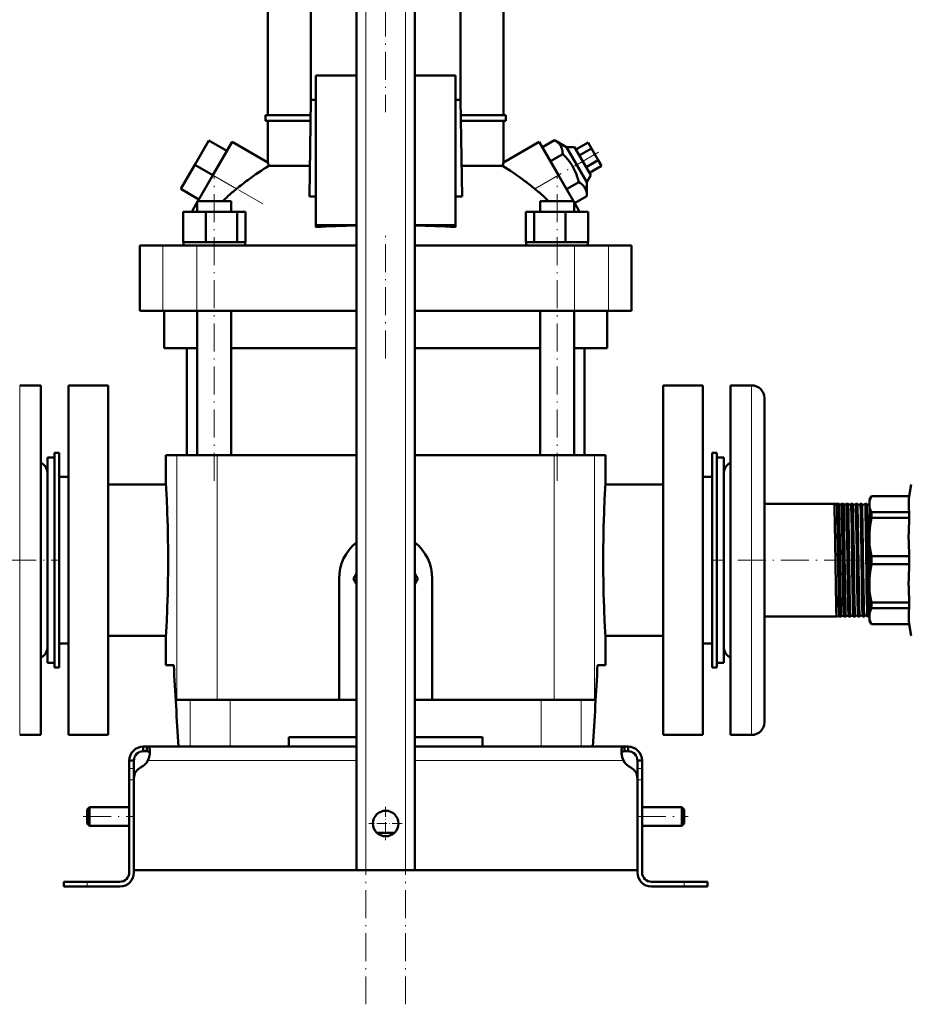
# Model space of a CAD drawing. Extents: x -1438 to 1837, y -1673 to 612.
# Tile 41 of 95: x -1160 to -778, y -326 to 96. Entities that reach past the tile are written whole.
import ezdxf

# ---------------------------------------------------------------- set-up
doc = ezdxf.new("R2010")
doc.units = 0
doc.linetypes.add('DASHDOT', pattern=[18.5, 12, -3, 0.5, -3])

msp = doc.modelspace()

# ---------------------------------------------------------------- linework, layer by layer
at = {"color": 7, "linetype": 'DASHDOT', "lineweight": 18}
for p, q in [((-1011.23, -326), (-1011.23, 364.9)), ((-994.23, -326), (-994.23, 364.9)), ((-1002.73, 119.72), (-1002.73, 56.84)), ((-911.39, 39.71), (-930.08, 28.92)), ((-1055.45, 17.42), (-1085.55, 34.8)), ((-1076.27, -101.32), (-1076.27, 29.48)), ((-929.19, -101.32), (-929.19, 29.48)), ((-1002.73, -48.82), (-1002.73, 3.98)), ((-1201.72, -135.42), (-1142.82, -135.42)), ((-802.65, -135.42), (-862.73, -135.42)), ((-1132.53, -245.42), (-1110.93, -245.42)), ((-894.53, -245.42), (-872.93, -245.42))]:
    msp.add_line(p, q, dxfattribs=at)
at = {"color": 7, "lineweight": 50}
for p, q in [((-1015.23, -268.42), (-1015.23, 307.33)), ((-990.23, -268.42), (-990.23, 307.33)), ((-1053.23, 55.53), (-1053.23, 114.48)), ((-1034.79, 114.48), (-1034.79, 62.08)), ((-970.66, 62.08), (-970.66, 114.48)), ((-952.23, 55.53), (-952.23, 114.48)), ((-1015.23, 72.58), (-1032.73, 72.58)), ((-1032.73, 72.58), (-1032.73, 8.38)), ((-972.73, 72.58), (-990.23, 72.58)), ((-972.73, 8.38), (-972.73, 72.58)), ((-1034.79, 62.08), (-1035.47, 20.64)), ((-1034.79, 62.08), (-1032.73, 62.08)), ((-972.73, 62.08), (-970.66, 62.08)), ((-969.98, 20.64), (-970.66, 62.08)), ((-1054.23, 55.53), (-1034.9, 55.53)), ((-1054.23, 53.03), (-1054.23, 55.53)), ((-970.55, 55.53), (-951.23, 55.53)), ((-951.23, 53.03), (-951.23, 55.53)), ((-1034.94, 53.03), (-1054.23, 53.03)), ((-1053.23, 35.19), (-1053.23, 53.03)), ((-951.23, 53.03), (-970.51, 53.03)), ((-952.23, 35.19), (-952.23, 53.03)), ((-1078.65, 44.67), (-1084.65, 34.28)), ((-1070.86, 40.17), (-1078.65, 44.67)), ((-1076.86, 29.78), (-1068.61, 44.07)), ((-1053.23, 35.19), (-1068.61, 44.07)), ((-952.23, 35.19), (-936.84, 44.07)), ((-936.84, 44.07), (-928.59, 29.78)), ((-935.52, 41.78), (-930.26, 44.82)), ((-930.26, 44.82), (-925.17, 41.84)), ((-921.09, 40.78), (-915.89, 43.78)), ((-914.45, 41.28), (-915.89, 43.78)), ((-1070.86, 40.17), (-1076.86, 29.78)), ((-932.06, 35.78), (-935.52, 41.78)), ((-932.06, 35.78), (-926.79, 38.82)), ((-925.17, 41.84), (-921.7, 41.84)), ((-925.17, 41.84), (-916.43, 26.71)), ((-914.7, 29.71), (-921.7, 41.84)), ((-919.65, 38.28), (-914.45, 41.28)), ((-911.56, 36.28), (-914.45, 41.28)), ((-1084.65, 34.28), (-1090.65, 23.88)), ((-1076.86, 29.78), (-1084.65, 34.28)), ((-1052.9, 33.8), (-1035.25, 33.8)), ((-970.2, 33.8), (-952.55, 33.8)), ((-925.13, 23.78), (-932.06, 35.78)), ((-916.76, 33.28), (-911.56, 36.28)), ((-910.12, 33.78), (-911.56, 36.28)), ((-1083.32, 18.58), (-1076.86, 29.78)), ((-922.13, 18.58), (-928.59, 29.78)), ((-914.7, 29.71), (-916.43, 26.71)), ((-915.32, 30.78), (-910.12, 33.78)), ((-925.13, 23.78), (-919.86, 26.82)), ((-916.43, 26.71), (-916.4, 20.82)), ((-1082.86, 19.38), (-1090.65, 23.88)), ((-1085.43, 14.93), (-1083.57, 18.16)), ((-1083.57, 18.58), (-1081.43, 18.58)), ((-1083.57, 14.08), (-1083.57, 18.58)), ((-1081.43, 18.58), (-1068.97, 18.58)), ((-1068.97, 14.08), (-1068.97, 18.58)), ((-1035.47, 20.64), (-1032.73, 20.64)), ((-972.73, 20.64), (-969.98, 20.64)), ((-936.49, 18.58), (-924.03, 18.58)), ((-936.49, 14.08), (-936.49, 18.58)), ((-924.03, 18.58), (-921.89, 18.58)), ((-921.89, 14.08), (-921.89, 18.58)), ((-920.02, 14.93), (-921.89, 18.16)), ((-921.67, 17.78), (-916.4, 20.82)), ((-1089.65, 14.08), (-1079.85, 14.08)), ((-1089.65, 1.08), (-1089.65, 14.08)), ((-1085.92, 14.08), (-1085.43, 14.93)), ((-1085.43, 14.08), (-1085.43, 14.93)), ((-1079.85, 1.08), (-1079.85, 14.08)), ((-1079.85, 14.08), (-1066.47, 14.08)), ((-1066.47, 1.08), (-1066.47, 14.08)), ((-1066.47, 14.08), (-1062.88, 14.08)), ((-1062.88, 1.08), (-1062.88, 14.08)), ((-942.57, 14.08), (-938.98, 14.08)), ((-942.57, 1.08), (-942.57, 14.08)), ((-938.98, 1.08), (-938.98, 14.08)), ((-938.98, 14.08), (-925.6, 14.08)), ((-925.6, 1.08), (-925.6, 14.08)), ((-925.6, 14.08), (-915.8, 14.08)), ((-920.02, 14.08), (-920.02, 14.93)), ((-920.02, 14.93), (-919.53, 14.08)), ((-915.8, 1.08), (-915.8, 14.08)), ((-915.8, 1.08), (-915.8, 14.08)), ((-1032.73, 8.38), (-1015.23, 8.38)), ((-1032.73, 7.51), (-1032.73, 8.38)), ((-990.23, 8.38), (-972.73, 8.38)), ((-972.73, 7.51), (-972.73, 8.38)), ((-1089.65, 1.08), (-1088.64, 1.08)), ((-1089.47, 1.08), (-1089.28, 1.08)), ((-1089.47, 1.08), (-1089.47, -0.42)), ((-1088.64, 1.08), (-1080.86, 1.08)), ((-1080.86, 1.08), (-1079.85, 1.08)), ((-1079.85, 1.08), (-1078.47, 1.08)), ((-1078.47, 1.08), (-1076.27, 1.08)), ((-1076.27, 1.08), (-1067.85, 1.08)), ((-1067.85, 1.08), (-1066.47, 1.08)), ((-1066.47, 1.08), (-1066.1, 1.08)), ((-1066.1, 1.08), (-1063.07, 1.08)), ((-1063.07, 1.08), (-1062.88, 1.08)), ((-1063.07, 1.08), (-1063.07, -0.42)), ((-942.57, 1.08), (-942.39, 1.08)), ((-942.39, 1.08), (-939.35, 1.08)), ((-942.39, 1.08), (-942.39, -0.42)), ((-939.35, 1.08), (-938.98, 1.08)), ((-938.98, 1.08), (-937.6, 1.08)), ((-937.6, 1.08), (-929.19, 1.08)), ((-929.19, 1.08), (-926.98, 1.08)), ((-926.98, 1.08), (-925.6, 1.08)), ((-925.6, 1.08), (-924.59, 1.08)), ((-924.59, 1.08), (-916.81, 1.08)), ((-916.81, 1.08), (-915.8, 1.08)), ((-916.17, 1.08), (-915.99, 1.08)), ((-915.99, 1.08), (-915.99, -0.42)), ((-915.99, 1.08), (-915.99, -0.42)), ((-1108.23, -0.42), (-1098.29, -0.42)), ((-1108.23, -28.42), (-1108.23, -0.42)), ((-1098.29, -0.42), (-1083.72, -0.42)), ((-1083.72, -0.42), (-1015.23, -0.42)), ((-990.23, -0.42), (-921.73, -0.42)), ((-921.73, -0.42), (-907.16, -0.42)), ((-907.16, -0.42), (-897.23, -0.42)), ((-897.23, -28.42), (-897.23, -0.42)), ((-1098.29, -28.42), (-1108.23, -28.42)), ((-1083.72, -28.42), (-1098.29, -28.42)), ((-1097.73, -28.42), (-1097.73, -44.42)), ((-1015.23, -28.42), (-1083.72, -28.42)), ((-1083.57, -90.42), (-1083.57, -28.42)), ((-1068.97, -90.42), (-1068.97, -28.42)), ((-921.73, -28.42), (-990.23, -28.42)), ((-936.49, -90.42), (-936.49, -28.42)), ((-921.89, -90.42), (-921.89, -28.42)), ((-907.16, -28.42), (-921.73, -28.42)), ((-907.73, -44.42), (-907.73, -28.42)), ((-897.23, -28.42), (-907.16, -28.42)), ((-1083.57, -44.42), (-1097.73, -44.42)), ((-1088.08, -90.42), (-1088.08, -44.42)), ((-1015.23, -44.42), (-1068.97, -44.42)), ((-936.49, -44.42), (-990.23, -44.42)), ((-907.73, -44.42), (-921.89, -44.42)), ((-917.38, -44.42), (-917.38, -90.42)), ((-1150.73, -60.42), (-1159.73, -60.42)), ((-1150.73, -60.42), (-1150.73, -99.47)), ((-1138.73, -60.42), (-1121.73, -60.42)), ((-1138.73, -135.42), (-1138.73, -60.42)), ((-1121.73, -210.42), (-1121.73, -60.42)), ((-883.73, -210.42), (-883.73, -60.42)), ((-883.73, -60.42), (-866.73, -60.42)), ((-866.73, -60.42), (-866.73, -135.42)), ((-854.73, -171.38), (-854.73, -60.42)), ((-854.73, -60.42), (-845.73, -60.42)), ((-840.23, -168.74), (-840.23, -65.92)), ((-1147.73, -156.52), (-1147.73, -91.42)), ((-1147.73, -91.42), (-1144.73, -91.42)), ((-1144.73, -89.42), (-1142.73, -89.42)), ((-1144.73, -181.42), (-1144.73, -89.42)), ((-1142.73, -181.42), (-1142.73, -89.42)), ((-1092.34, -90.42), (-1096.98, -90.42)), ((-1096.98, -102.92), (-1096.98, -90.42)), ((-1074.97, -90.42), (-1092.34, -90.42)), ((-1015.23, -90.42), (-1074.97, -90.42)), ((-930.48, -90.42), (-990.23, -90.42)), ((-930.48, -90.42), (-913.11, -90.42)), ((-908.48, -90.42), (-913.11, -90.42)), ((-908.48, -102.92), (-908.48, -90.42)), ((-860.73, -89.42), (-862.73, -89.42)), ((-862.73, -89.42), (-862.73, -181.42)), ((-860.73, -89.42), (-860.73, -181.42)), ((-860.73, -91.42), (-860.73, -114.33)), ((-857.73, -91.42), (-860.73, -91.42)), ((-857.73, -91.42), (-857.73, -114.33)), ((-1150.73, -99.47), (-1150.73, -210.42)), ((-1142.73, -99.67), (-1142.73, -135.42)), ((-1138.73, -99.67), (-1142.73, -99.67)), ((-862.73, -99.67), (-866.73, -99.67)), ((-857.73, -153.16), (-857.73, -98.42)), ((-1121.73, -102.92), (-1096.98, -102.92)), ((-908.48, -102.92), (-883.73, -102.92)), ((-778.11, -107.92), (-777.23, -102.92)), ((-795.23, -109.42), (-794.36, -107.92)), ((-795.23, -109.42), (-795.23, -111.4)), ((-794.36, -107.92), (-794.36, -107.97)), ((-794.36, -107.92), (-778.11, -107.92)), ((-794.36, -107.97), (-778.11, -107.97)), ((-778.11, -107.92), (-778.11, -107.97)), ((-840.23, -111.27), (-808.3, -111.27)), ((-809.19, -111.29), (-810.26, -111.29)), ((-808.3, -111.27), (-808.3, -111.28)), ((-807.17, -111.28), (-807.17, -111.27)), ((-807.17, -111.27), (-806.33, -111.27)), ((-806.33, -111.27), (-806.33, -111.28)), ((-805.14, -111.28), (-805.14, -111.27)), ((-805.14, -111.27), (-804.36, -111.27)), ((-804.36, -111.27), (-804.35, -111.28)), ((-803.12, -111.28), (-803.11, -111.27)), ((-803.11, -111.27), (-802.38, -111.27)), ((-801.09, -111.27), (-800.4, -111.27)), ((-799.07, -111.27), (-798.42, -111.27)), ((-797.06, -111.27), (-796.43, -111.27)), ((-795.23, -111.4), (-795.23, -125.47)), ((-860.73, -114.33), (-860.73, -179.42)), ((-857.73, -114.33), (-857.73, -179.42)), ((-778.11, -114.83), (-794.36, -114.83)), ((-794.36, -114.83), (-794.36, -117.2)), ((-794.36, -117.2), (-778.11, -117.2)), ((-778.11, -114.83), (-778.11, -117.2)), ((-795.23, -125.47), (-795.23, -145.37)), ((-778.11, -133.75), (-794.36, -133.75)), ((-794.36, -133.75), (-794.36, -137.1)), ((-778.11, -133.75), (-778.11, -137.1)), ((-1142.73, -135.42), (-1142.73, -171.17)), ((-1138.73, -210.42), (-1138.73, -135.42)), ((-866.73, -135.42), (-866.73, -210.42)), ((-794.36, -137.1), (-778.11, -137.1)), ((-1022.73, -195.42), (-1022.73, -143.42)), ((-1015.23, -141.07), (-1016.58, -143.42)), ((-1016.58, -143.42), (-1015.23, -145.77)), ((-988.87, -143.42), (-990.23, -141.07)), ((-990.23, -145.77), (-988.87, -143.42)), ((-982.73, -143.42), (-982.73, -195.42)), ((-795.23, -145.37), (-795.23, -159.44)), ((-857.73, -172.42), (-857.73, -153.16)), ((-778.11, -153.65), (-794.36, -153.65)), ((-794.36, -153.65), (-794.36, -156.02)), ((-794.36, -156.02), (-778.11, -156.02)), ((-778.11, -153.65), (-778.11, -156.02)), ((-1147.73, -179.42), (-1147.73, -156.52)), ((-840.23, -159.57), (-809.29, -159.57)), ((-809.29, -159.57), (-809.28, -159.57)), ((-808.19, -159.57), (-808.18, -159.57)), ((-808.18, -159.57), (-807.32, -159.57)), ((-807.32, -159.57), (-807.31, -159.57)), ((-806.16, -159.57), (-806.15, -159.57)), ((-806.15, -159.57), (-805.35, -159.57)), ((-805.35, -159.57), (-805.34, -159.57)), ((-804.13, -159.57), (-804.13, -159.57)), ((-804.13, -159.57), (-803.37, -159.57)), ((-802.1, -159.57), (-801.39, -159.57)), ((-800.08, -159.57), (-799.41, -159.57)), ((-798.06, -159.57), (-797.42, -159.57)), ((-796.05, -159.57), (-795.44, -159.57)), ((-795.23, -159.44), (-795.23, -161.42)), ((-795.23, -161.42), (-794.36, -162.92)), ((-778.11, -162.87), (-794.36, -162.87)), ((-794.36, -162.92), (-794.36, -162.87)), ((-794.36, -162.92), (-778.11, -162.92)), ((-778.11, -162.87), (-778.11, -162.92)), ((-778.11, -162.92), (-777.23, -167.92)), ((-1096.98, -167.92), (-1121.73, -167.92)), ((-1096.98, -180.42), (-1096.98, -167.92)), ((-883.73, -167.92), (-908.48, -167.92)), ((-908.48, -180.42), (-908.48, -167.92)), ((-840.23, -204.92), (-840.23, -168.74)), ((-1138.73, -171.17), (-1142.73, -171.17)), ((-862.73, -171.17), (-866.73, -171.17)), ((-854.73, -210.42), (-854.73, -171.38)), ((-1147.73, -179.42), (-1144.73, -179.42)), ((-1144.73, -181.42), (-1142.73, -181.42)), ((-1093.62, -180.42), (-1096.98, -180.42)), ((-908.48, -180.42), (-911.83, -180.42)), ((-860.73, -181.42), (-862.73, -181.42)), ((-857.73, -179.42), (-860.73, -179.42)), ((-1092.34, -195.42), (-1086.62, -195.42)), ((-1086.62, -195.42), (-1069.41, -195.42)), ((-1069.41, -195.42), (-1015.23, -195.42)), ((-990.23, -195.42), (-936.05, -195.42)), ((-936.05, -195.42), (-918.84, -195.42)), ((-918.84, -195.42), (-913.11, -195.42)), ((-1150.73, -210.42), (-1159.73, -210.42)), ((-1121.73, -210.42), (-1138.73, -210.42)), ((-866.73, -210.42), (-883.73, -210.42)), ((-854.73, -210.42), (-845.73, -210.42)), ((-1106.73, -215.42), (-1106.73, -217.42)), ((-1105.19, -215.42), (-1106.73, -215.42)), ((-1105.19, -215.42), (-1105.19, -217.42)), ((-1015.23, -215.42), (-1105.19, -215.42)), ((-1044.23, -215.42), (-1044.23, -211.42)), ((-1015.23, -211.42), (-1044.23, -211.42)), ((-961.23, -211.42), (-990.23, -211.42)), ((-990.23, -215.42), (-900.26, -215.42)), ((-961.23, -211.42), (-961.23, -215.42)), ((-900.26, -215.42), (-900.26, -217.42)), ((-900.26, -215.42), (-898.73, -215.42)), ((-898.73, -215.42), (-898.73, -217.42)), ((-1105.19, -217.42), (-1106.73, -217.42)), ((-900.26, -217.42), (-898.73, -217.42)), ((-1112.73, -221.42), (-1110.73, -221.42)), ((-1112.73, -224.84), (-1112.73, -221.42)), ((-1110.73, -224.84), (-1110.73, -221.42)), ((-892.73, -221.42), (-894.73, -221.42)), ((-894.73, -224.84), (-894.73, -221.42)), ((-892.73, -224.84), (-892.73, -221.42)), ((-1112.73, -229.67), (-1112.73, -224.84)), ((-1110.73, -228.94), (-1110.73, -224.84)), ((-894.73, -229.67), (-894.73, -224.84)), ((-892.73, -229.67), (-892.73, -224.84)), ((-1112.73, -229.67), (-1112.73, -269.42)), ((-1110.73, -228.94), (-1110.73, -268.42)), ((-1110.73, -269.42), (-1110.73, -229.67)), ((-894.73, -268.42), (-894.73, -228.94)), ((-894.73, -269.42), (-894.73, -229.67)), ((-892.73, -269.42), (-892.73, -229.67)), ((-1130.73, -242.42), (-1129.73, -241.42)), ((-1130.73, -245.42), (-1130.73, -242.42)), ((-1129.73, -245.42), (-1129.73, -241.42)), ((-1129.73, -241.42), (-1112.73, -241.42)), ((-892.73, -241.42), (-875.73, -241.42)), ((-875.73, -245.42), (-875.73, -241.42)), ((-874.73, -242.42), (-875.73, -241.42)), ((-874.73, -245.42), (-874.73, -242.42)), ((-1130.73, -248.42), (-1130.73, -245.42)), ((-1130.73, -248.42), (-1129.73, -249.42)), ((-1129.73, -249.42), (-1129.73, -245.42)), ((-875.73, -249.42), (-875.73, -245.42)), ((-874.73, -248.42), (-875.73, -249.42)), ((-874.73, -248.42), (-874.73, -245.42)), ((-1129.73, -249.42), (-1112.73, -249.42)), ((-1006.5, -252.42), (-1002.73, -252.42)), ((-1002.73, -252.42), (-998.95, -252.42)), ((-892.73, -249.42), (-875.73, -249.42)), ((-1002.73, -268.42), (-1110.73, -268.42)), ((-1011.23, -268.42), (-1015.23, -268.42)), ((-1011.23, -268.42), (-994.23, -268.42)), ((-1002.73, -268.42), (-894.73, -268.42)), ((-990.23, -268.42), (-994.23, -268.42)), ((-1140.73, -273.42), (-1140.73, -275.42)), ((-1140.73, -273.42), (-1130.73, -273.42)), ((-1116.73, -273.42), (-1130.73, -273.42)), ((-888.73, -273.42), (-874.73, -273.42)), ((-864.73, -273.42), (-874.73, -273.42)), ((-864.73, -273.42), (-864.73, -275.42)), ((-1140.73, -275.42), (-1130.73, -275.42)), ((-1130.73, -275.42), (-1116.73, -275.42)), ((-874.73, -275.42), (-888.73, -275.42)), ((-864.73, -275.42), (-874.73, -275.42))]:
    msp.add_line(p, q, dxfattribs=at)
at = {"color": 7, "lineweight": 18}
for p, q in [((-1011.23, -268.42), (-1011.23, 307.33)), ((-994.23, -268.42), (-994.23, 307.33)), ((-1076.86, 29.78), (-1066.7, 23.91)), ((-938.75, 23.91), (-928.59, 29.78)), ((-1098.29, -28.42), (-1098.29, -0.42)), ((-1083.72, -28.42), (-1083.72, -0.42)), ((-921.73, -28.42), (-921.73, -0.42)), ((-907.16, -28.42), (-907.16, -0.42)), ((-1159.73, -60.42), (-1159.73, -99.47)), ((-845.73, -171.38), (-845.73, -60.42)), ((-1092.34, -90.42), (-1092.34, -195.42)), ((-1074.97, -90.42), (-1074.97, -195.42)), ((-930.48, -90.42), (-930.48, -195.42)), ((-913.11, -90.42), (-913.11, -195.42)), ((-1159.73, -99.47), (-1159.73, -210.42)), ((-845.73, -210.42), (-845.73, -171.38)), ((-1086.62, -195.42), (-1086.62, -215.42)), ((-1069.41, -195.42), (-1069.41, -215.42)), ((-936.05, -195.42), (-936.05, -215.42)), ((-918.84, -195.42), (-918.84, -215.42)), ((-1015.23, -221.42), (-1104.7, -221.42)), ((-990.23, -221.42), (-900.76, -221.42)), ((-1112.73, -224.84), (-1110.73, -224.84)), ((-892.73, -224.84), (-894.73, -224.84)), ((-1112.73, -229.67), (-1110.73, -229.67)), ((-892.73, -229.67), (-894.73, -229.67)), ((-1130.73, -273.42), (-1130.73, -275.42)), ((-874.73, -273.42), (-874.73, -275.42))]:
    msp.add_line(p, q, dxfattribs=at)
at = {"color": 7, "linetype": 'DASHDOT', "lineweight": 18, "ltscale": 0.044695}
msp.add_line((-807.32, -135.42), (-805.53, -135.42), dxfattribs=at)
at = {"color": 7, "linetype": 'DASHDOT', "lineweight": 18, "ltscale": 0.043147}
msp.add_line((-805.29, -135.42), (-803.56, -135.42), dxfattribs=at)
at = {"color": 7, "linetype": 'DASHDOT', "lineweight": 18, "ltscale": 0.04178}
msp.add_line((-803.26, -135.42), (-801.59, -135.42), dxfattribs=at)
at = {"color": 7, "linetype": 'DASHDOT', "lineweight": 18, "ltscale": 0.040575}
msp.add_line((-801.23, -135.42), (-799.61, -135.42), dxfattribs=at)
at = {"color": 7, "linetype": 'DASHDOT', "lineweight": 18, "ltscale": 0.039517}
msp.add_line((-799.21, -135.42), (-797.63, -135.42), dxfattribs=at)
at = {"color": 7, "linetype": 'DASHDOT', "lineweight": 18, "ltscale": 0.0386}
msp.add_line((-797.19, -135.42), (-795.65, -135.42), dxfattribs=at)
at = {"color": 7, "linetype": 'DASHDOT', "lineweight": 18, "ltscale": 0.060001}
for p, q in [((-1112.93, -229.67), (-1110.53, -229.67)), ((-894.93, -229.67), (-892.53, -229.67))]:
    msp.add_line(p, q, dxfattribs=at)
at = {"color": 7, "linetype": 'DASHDOT', "lineweight": 18, "ltscale": 0.3575}
msp.add_line((-1002.73, -241.27), (-1002.73, -255.57), dxfattribs=at)
at = {"color": 7, "linetype": 'DASHDOT', "lineweight": 18, "ltscale": 0.357501}
msp.add_line((-995.58, -248.42), (-1009.88, -248.42), dxfattribs=at)
at = {"color": 7, "linetype": 'DASHDOT', "lineweight": 18, "ltscale": 0.060015}
msp.add_line((-1130.73, -273.22), (-1130.73, -275.62), dxfattribs=at)
at = {"color": 7, "linetype": 'DASHDOT', "lineweight": 18, "ltscale": 0.06}
msp.add_line((-874.73, -275.62), (-874.73, -273.22), dxfattribs=at)
at = {"color": 7, "lineweight": 50}
for points in [[(-926.79, 38.82), (-926.82, 39.5), (-926.88, 40.15), (-926.98, 40.67), (-927.11, 41.18), (-927.39, 41.93), (-927.77, 42.62), (-928.26, 43.25), (-928.85, 43.83), (-929.51, 44.34), (-930.26, 44.82)], [(-919.86, 26.82), (-920.17, 27.97), (-920.51, 29.07), (-920.88, 30.09), (-921.28, 31.08), (-921.96, 32.52), (-922.74, 33.89), (-923.62, 35.21), (-924.61, 36.48), (-925.65, 37.66), (-926.79, 38.82)], [(-916.4, 20.82), (-916.42, 21.5), (-916.49, 22.15), (-916.58, 22.67), (-916.71, 23.18), (-917, 23.93), (-917.38, 24.62), (-917.87, 25.25), (-918.46, 25.83), (-919.12, 26.34), (-919.86, 26.82)], [(-795.23, -111.4), (-795.17, -110.55), (-795.01, -109.7), (-794.74, -108.86), (-794.36, -107.97)], [(-778.11, -114.83), (-778.28, -113.41), (-778.36, -112.06), (-778.36, -110.74), (-778.28, -109.39), (-778.11, -107.97)], [(-810.26, -111.29), (-810.25, -111.35), (-810.22, -111.61), (-810.14, -113.5), (-810, -119.86), (-809.77, -136.48), (-809.62, -147)], [(-809.19, -111.29), (-809.17, -111.36), (-809.14, -111.71), (-809.1, -112.32), (-809.04, -114.24), (-808.97, -117.25), (-808.77, -129.41), (-808.53, -147)], [(-808.3, -111.28), (-808.3, -111.28), (-808.29, -111.31), (-808.26, -111.49), (-808.23, -111.93), (-808.16, -113.9), (-808.02, -120.58), (-807.82, -134.48), (-807.66, -147)], [(-807.17, -111.27), (-807.17, -111.27), (-807.16, -111.28), (-807.16, -111.28), (-807.15, -111.3), (-807.12, -111.54), (-807.06, -112.71), (-807, -114.44), (-806.86, -121.65), (-806.64, -136.86), (-806.5, -147)], [(-806.33, -111.28), (-806.32, -111.29), (-806.31, -111.33), (-806.28, -111.59), (-806.25, -112.08), (-806.19, -113.66), (-806.05, -120.22), (-805.86, -133.59), (-805.68, -147)], [(-805.14, -111.27), (-805.14, -111.27), (-805.13, -111.28), (-805.13, -111.28), (-805.12, -111.3), (-805.09, -111.55), (-805.06, -112.04), (-804.99, -113.67), (-804.85, -120.26), (-804.76, -125.94), (-804.47, -147)], [(-804.35, -111.28), (-804.35, -111.29), (-804.34, -111.33), (-804.3, -111.62), (-804.27, -112.15), (-804.21, -113.84), (-804.11, -118.41), (-803.99, -126.2), (-803.71, -147)], [(-803.11, -111.27), (-803.11, -111.27), (-803.11, -111.28), (-803.11, -111.28), (-803.1, -111.29), (-803.08, -111.44), (-803, -112.71), (-802.9, -116.35), (-802.79, -122.67), (-802.57, -138.66), (-802.45, -147)], [(-802.37, -111.28), (-802.37, -111.29), (-802.36, -111.34), (-802.32, -111.67), (-802.29, -112.25), (-802.23, -114.12), (-802.11, -119.68), (-801.93, -132.08), (-801.73, -147)], [(-801.09, -111.27), (-801.09, -111.27), (-801.09, -111.28), (-801.09, -111.28), (-801.08, -111.29), (-801.05, -111.44), (-800.98, -112.71), (-800.85, -117.63), (-800.82, -119.51), (-800.64, -131.63), (-800.43, -147)], [(-800.39, -111.28), (-800.38, -111.31), (-800.36, -111.46), (-800.3, -112.53), (-800.25, -113.88), (-800.16, -117.68), (-800, -128.36), (-799.75, -147)], [(-799.07, -111.27), (-799.07, -111.27), (-799.07, -111.28), (-799.07, -111.28), (-799.06, -111.29), (-799.03, -111.44), (-798.96, -112.72), (-798.91, -114.15), (-798.82, -118.13), (-798.62, -131.68), (-798.41, -147)], [(-798.41, -111.28), (-798.4, -111.32), (-798.38, -111.47), (-798.31, -112.56), (-798.25, -114.62), (-798.14, -119.77), (-797.96, -132.57), (-797.76, -147)], [(-797.06, -111.27), (-797.05, -111.27), (-797.05, -111.28), (-797.05, -111.28), (-797.04, -111.29), (-797.02, -111.44), (-796.94, -112.71), (-796.88, -114.87), (-796.73, -122.61), (-796.46, -142.08), (-796.39, -147)], [(-796.42, -111.29), (-796.41, -111.35), (-796.38, -111.61), (-796.3, -113.51), (-796.19, -117.83), (-796.03, -128.67), (-795.78, -147)], [(-795.23, -111.4), (-795.2, -112.03), (-795.11, -112.66), (-794.96, -113.3), (-794.75, -113.94), (-794.36, -114.83)], [(-794.36, -117.2), (-794.66, -118.83), (-794.89, -120.38), (-795.06, -121.94), (-795.17, -123.46), (-795.23, -125.47)], [(-795.23, -125.47), (-795.2, -126.98), (-795.11, -128.51), (-794.96, -130.05), (-794.75, -131.6), (-794.36, -133.75)], [(-794.36, -137.1), (-794.66, -138.73), (-794.89, -140.28), (-795.06, -141.84), (-795.17, -143.36), (-795.23, -145.37)], [(-809.62, -147), (-809.5, -154.41), (-809.43, -157.16), (-809.35, -159.16), (-809.32, -159.47), (-809.3, -159.55), (-809.3, -159.57), (-809.29, -159.57), (-809.29, -159.57), (-809.29, -159.57)], [(-808.53, -147), (-808.4, -154.33), (-808.33, -157.07), (-808.25, -159.12), (-808.2, -159.54), (-808.19, -159.56), (-808.19, -159.57)], [(-807.66, -147), (-807.5, -155.85), (-807.41, -158.65), (-807.35, -159.47), (-807.33, -159.56), (-807.32, -159.57), (-807.32, -159.57), (-807.32, -159.57), (-807.32, -159.57)], [(-806.5, -147), (-806.4, -153.05), (-806.28, -157.63), (-806.22, -158.99), (-806.18, -159.49), (-806.17, -159.55), (-806.16, -159.57)], [(-805.68, -147), (-805.53, -155.65), (-805.44, -158.39), (-805.38, -159.44), (-805.36, -159.56), (-805.35, -159.57), (-805.35, -159.57), (-805.35, -159.57), (-805.35, -159.57)], [(-804.47, -147), (-804.36, -153.52), (-804.3, -156.12), (-804.22, -158.53), (-804.16, -159.42), (-804.14, -159.54), (-804.14, -159.56), (-804.13, -159.57)], [(-803.71, -147), (-803.59, -153.65), (-803.54, -156.28), (-803.45, -158.86), (-803.4, -159.49), (-803.38, -159.55), (-803.38, -159.56), (-803.37, -159.57), (-803.37, -159.57), (-803.37, -159.57)], [(-802.45, -147), (-802.34, -153.54), (-802.28, -156.16), (-802.2, -158.55), (-802.14, -159.42), (-802.12, -159.54), (-802.11, -159.57)], [(-801.73, -147), (-801.63, -153.13), (-801.52, -157.49), (-801.47, -158.85), (-801.42, -159.49), (-801.4, -159.55), (-801.4, -159.56), (-801.4, -159.57), (-801.39, -159.57), (-801.39, -159.57)], [(-800.43, -147), (-800.32, -153.01), (-800.21, -157.59), (-800.15, -158.96), (-800.11, -159.47), (-800.1, -159.55), (-800.09, -159.57)], [(-799.75, -147), (-799.59, -155.76), (-799.51, -158.36), (-799.44, -159.43), (-799.42, -159.56), (-799.42, -159.57), (-799.41, -159.57), (-799.41, -159.57), (-799.41, -159.57)], [(-798.41, -147), (-798.25, -155.63), (-798.15, -158.73), (-798.1, -159.44), (-798.08, -159.54), (-798.07, -159.56)], [(-797.76, -147), (-797.65, -153.66), (-797.59, -156.3), (-797.52, -158.4), (-797.46, -159.44), (-797.44, -159.56), (-797.43, -159.57), (-797.43, -159.57), (-797.43, -159.57), (-797.42, -159.57)], [(-796.39, -147), (-796.28, -153.49), (-796.22, -156.09), (-796.14, -158.5), (-796.09, -159.4), (-796.07, -159.53), (-796.06, -159.56)], [(-795.78, -147), (-795.62, -155.67), (-795.57, -157.67), (-795.51, -158.97), (-795.48, -159.35), (-795.45, -159.55), (-795.45, -159.57), (-795.44, -159.57), (-795.44, -159.57), (-795.44, -159.57)], [(-795.23, -145.37), (-795.2, -146.88), (-795.11, -148.41), (-794.96, -149.95), (-794.75, -151.49), (-794.36, -153.65)], [(-794.36, -156.02), (-794.66, -156.69), (-794.89, -157.33), (-795.06, -157.98), (-795.17, -158.61), (-795.23, -159.44)], [(-778.11, -162.87), (-778.28, -161.46), (-778.36, -160.11), (-778.36, -158.78), (-778.28, -157.43), (-778.11, -156.02)], [(-795.23, -159.44), (-795.2, -160.07), (-795.11, -160.7), (-794.96, -161.34), (-794.75, -161.98), (-794.36, -162.87)], [(-1103.85, -217.55), (-1103.87, -217.09), (-1103.92, -216.68), (-1104.05, -216.21), (-1104.25, -215.85), (-1104.51, -215.6), (-1104.82, -215.46), (-1105.19, -215.42)], [(-901.6, -217.55), (-901.59, -217.09), (-901.53, -216.68), (-901.4, -216.21), (-901.21, -215.85), (-900.94, -215.6), (-900.63, -215.46), (-900.26, -215.42)], [(-1103.89, -218.36), (-1104.03, -217.98), (-1104.26, -217.7), (-1104.58, -217.51), (-1104.98, -217.43), (-1105.19, -217.42)], [(-1104.7, -221.42), (-1104.33, -220.44), (-1104.07, -219.43), (-1103.9, -218.46), (-1103.85, -217.55)], [(-900.76, -221.42), (-901.12, -220.44), (-901.39, -219.43), (-901.55, -218.46), (-901.6, -217.55)], [(-901.56, -218.36), (-901.42, -217.98), (-901.2, -217.7), (-900.88, -217.51), (-900.47, -217.43), (-900.26, -217.42)], [(-900.26, -217.42), (-900.57, -217.44), (-900.84, -217.5), (-901.13, -217.65), (-901.36, -217.88), (-901.51, -218.18), (-901.56, -218.36)]]:
    msp.add_lwpolyline(points, dxfattribs=at)
msp.add_circle((-1002.73, -248.42), 5.5, dxfattribs=at)
for centre, radius, start, end in [((-1172.89, 6.07), 123.16, 13.0135, 13.676), ((-830.09, 5.46), 125.7, 166.3234, 166.9725), ((-961.29, -106.71), 167.85, 126.8314, 128.903), ((-1045.28, -108.13), 169.66, 51.1051, 52.9496), ((-1021.66, -31.99), 71.79, 128.861, 132.9306), ((-983.79, -31.99), 71.79, 47.0694, 51.139), ((-1021.78, -31.85), 71.61, 132.9316, 135.2319), ((-983.67, -31.85), 71.61, 44.7681, 47.0684), ((-1003.96, -499.93), 508.26, 91.2699, 93.2443), ((-1001.49, -499.91), 508.24, 86.7557, 88.7301), ((-845.73, -65.92), 5.5, 0, 90), ((-1153.23, -98.42), 5.5, 0, 62.9643), ((-852.23, -98.42), 5.5, 117.0357, 180), ((-1664.87, -135.56), 568.84, 2.3296, 3.2896), ((-340.5, -135.57), 568.91, 176.7105, 177.6703), ((-1661.44, -135.43), 565.4, 0.0009, 2.3304), ((-344.01, -135.43), 565.4, 177.6696, 179.9991), ((-807.74, -110.79), 0.744, 220.7642, 270.1117), ((-807.74, -110.79), 0.744, 270.0425, 319.2189), ((-805.74, -110.83), 0.744, 217.3595, 270.1232), ((-805.74, -110.83), 0.744, 270.0311, 322.6199), ((-803.74, -110.86), 0.743, 214.1312, 270.1338), ((-803.74, -110.86), 0.743, 270.0141, 325.8523), ((-802.38, -111.28), 0.00958, 20.6485, 77.039), ((-801.74, -110.9), 0.742, 211.0229, 270.1602), ((-801.74, -110.9), 0.742, 270.0019, 328.9496), ((-801.09, -111.28), 0.01, 103.2684, 159.3351), ((-800.4, -111.28), 0.0113, 16.4939, 73.8151), ((-799.74, -110.93), 0.742, 208.0367, 270.1799), ((-799.74, -110.93), 0.742, 269.9788, 331.9304), ((-799.07, -111.28), 0.0117, 106.1666, 163.3817), ((-798.42, -111.29), 0.0137, 12.4214, 70.0454), ((-797.74, -110.97), 0.741, 205.1924, 270.2065), ((-797.73, -110.97), 0.741, 269.9538, 334.7752), ((-797.05, -111.29), 0.0141, 109.8959, 167.4562), ((-796.44, -111.29), 0.0173, 8.6013, 65.5934), ((-795.74, -111), 0.74, 202.4558, 270.2418), ((-795.74, -111), 0.744, 270.0537, 313.2437), ((-648.79, -125.47), 129.58, 176.3381, 183.6619), ((-1002.73, -143.42), 20, 128.6823, 180), ((-1002.73, -143.42), 20, 360, 51.318), ((-1661.45, -135.41), 565.4, 357.6696, 359.9991), ((-344.01, -135.41), 565.4, 180.0009, 182.3304), ((-648.79, -145.37), 129.58, 176.3381, 183.6619), ((-1664.95, -135.28), 568.91, 356.7105, 357.6703), ((-340.58, -135.28), 568.84, 182.3296, 183.2896), ((-808.74, -160.07), 0.744, 86.7026, 137.4589), ((-808.74, -160.07), 0.744, 42.545, 86.7621), ((-806.74, -160.04), 0.744, 86.6843, 140.9517), ((-806.74, -160.04), 0.744, 39.0633, 86.7653), ((-804.74, -160), 0.744, 86.6836, 144.2616), ((-804.74, -160), 0.743, 35.7358, 86.7898), ((-803.37, -159.56), 0.0089, 281.566, 337.1305), ((-802.74, -159.97), 0.743, 86.6617, 147.4323), ((-802.74, -159.97), 0.743, 32.5666, 86.7951), ((-802.1, -159.56), 0.00926, 203.1137, 258.4044), ((-801.39, -159.56), 0.0103, 284.4821, 341.3608), ((-800.74, -159.93), 0.742, 86.6419, 150.465), ((-800.73, -159.93), 0.742, 29.5469, 86.8165), ((-800.08, -159.56), 0.0108, 198.5461, 255.3329), ((-799.41, -159.56), 0.0124, 288.1073, 345.6382), ((-798.74, -159.9), 0.742, 86.6256, 153.3732), ((-798.73, -159.9), 0.741, 26.6141, 86.8484), ((-798.06, -159.56), 0.0128, 194.4895, 251.9834), ((-796.74, -159.86), 0.741, 86.5823, 156.1737), ((-797.43, -159.56), 0.0153, 292.0614, 349.5287), ((-796.73, -159.86), 0.74, 23.8269, 86.8679), ((-796.04, -159.56), 0.0157, 190.6135, 247.9758), ((-795.45, -159.56), 0.0198, 296.9857, 353.1957), ((-794.75, -159.82), 0.723, 130.9631, 159.1968), ((-1153.23, -172.42), 5.5, 297.0357, 360), ((-852.23, -172.42), 5.5, 180, 242.9643), ((1402.41, -51.72), 2499.35, 182.95181, 183.75555), ((-3407.86, -51.72), 2499.35, 356.24446, 357.04819), ((-3407.86, -51.72), 2499.35, 356.24446, 357.04819), ((-845.73, -204.92), 5.5, 270, 360), ((-1106.73, -221.42), 6, 90, 180), ((-898.73, -221.42), 6, 360, 90), ((-1106.73, -221.42), 4, 90, 180), ((-890.76, -217.17), 10.86, 186.3205, 203.0632), ((-898.73, -221.42), 4, 360, 90), ((-1110.85, -218.08), 7, 295.2697, 331.517), ((-894.6, -218.08), 7, 208.483, 244.7303), ((-1105.73, -228.94), 5, 115.2697, 180), ((-899.73, -228.94), 5, 0, 64.7303), ((-1116.73, -269.42), 4, 270, 0), ((-1116.73, -269.42), 6, 270, 0), ((-888.73, -269.42), 6, 180, 270), ((-888.73, -269.42), 4, 180, 270)]:
    msp.add_arc(centre, radius, start, end, dxfattribs=at)
for centre, major_axis, ratio, start_param, end_param in [((-1135, -121.1), (-106.91, -160.2), 0.216612, 3.57954, 3.690622), ((-866.77, -128.53), (110.71, -167.64), 0.214058, 2.598987, 2.71295), ((-809.73, -110.76), (0.696, 0.279), 0.999396, 3.534236, 5.130058)]:
    msp.add_ellipse(centre, major_axis=major_axis, ratio=ratio, start_param=start_param, end_param=end_param, dxfattribs=at)

doc.saveas('drawing.dxf')
